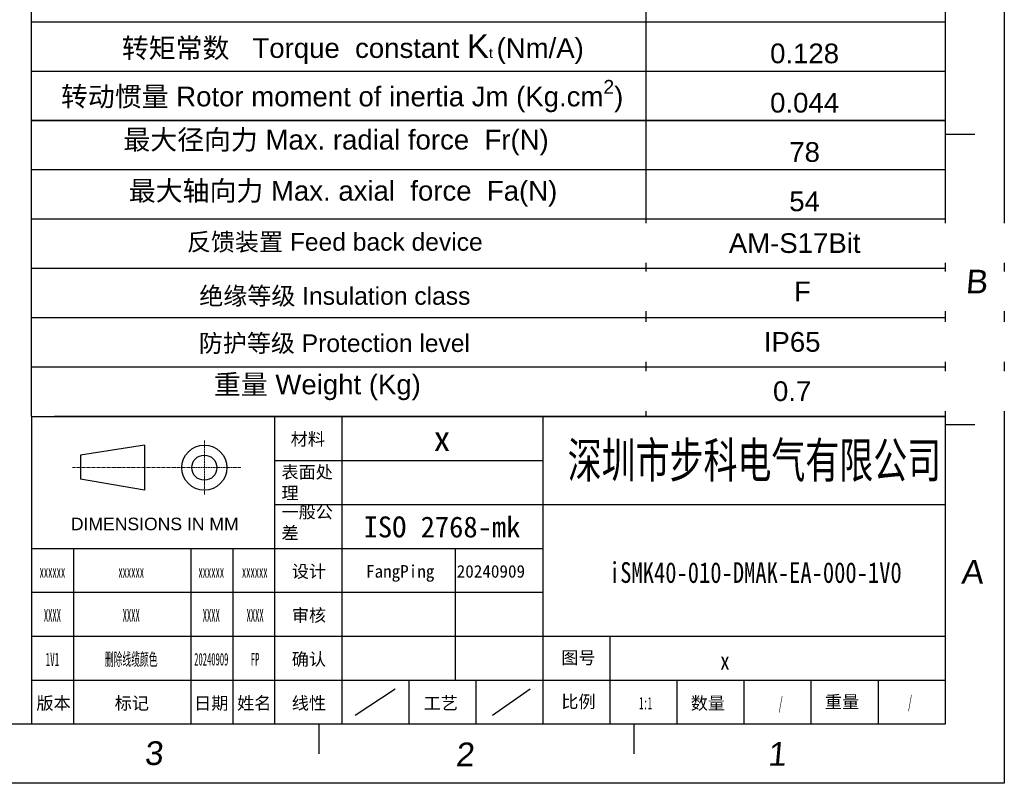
# Model space of a CAD drawing. Header units: millimetres. Extents: x 2798 to 3316, y 1544 to 1917.
# Tile 22 of 23: x 3121 to 3316, y 1544 to 1696. Entities that reach past the tile are written whole.
import ezdxf
from ezdxf.enums import TextEntityAlignment as Align

# ---------------------------------------------------------------- set-up
doc = ezdxf.new("R2010")
doc.units = ezdxf.units.MM
doc.linetypes.add('CENTER', pattern=[0.6, 0.375, -0.075, 0.075, -0.075])
for name, color, linetype in [('01_SOLID', 7, 'Continuous'), ('dimensoin', 7, 'Continuous'), ('RAHMEN025', 7, 'Continuous'), ('图框', 5, 'Continuous'), ('实线', 2, 'Continuous'), ('标注', 4, 'Continuous')]:
    doc.layers.add(name, color=color, linetype=linetype)
doc.layers.add('CENTER', color=1, linetype='CENTER', lineweight=5)
doc.styles.get("Standard").update_dxf_attribs({"font": 'arial_0.ttf'})
doc.styles.add('style1', font='SimSun.ttf', dxfattribs={"height": 5})

# ---------------------------------------------------------------- blocks, each defined once
blk = doc.blocks.new('biaozhuntukuang-08')
for p, q in [((3369.68, -4.99), (3369.68, -41.7)), ((3377.68, -4.99), (3377.68, -41.7)), ((3369.68, -10.24), (3401.68, -10.24)), ((3369.68, -15.48), (3401.68, -15.48)), ((3340.68, -20.73), (3345.68, -20.73)), ((3345.68, -20.73), (3345.68, -41.7)), ((3345.68, -20.73), (3401.68, -20.73)), ((3359.68, -20.73), (3359.68, -41.7)), ((3364.68, -20.73), (3364.68, -41.7)), ((3391.21, -20.73), (3391.21, -36.46)), ((3340.68, -25.97), (3345.68, -25.97)), ((3345.68, -25.97), (3401.68, -25.97)), ((3340.68, -31.21), (3401.68, -31.21)), ((3409.68, -31.21), (3409.68, -41.7)), ((3385.68, -36.46), (3385.68, -41.7)), ((3393.68, -36.46), (3393.68, -41.7)), ((3417.68, -36.46), (3417.68, -41.7)), ((3425.68, -36.46), (3425.68, -41.7)), ((3433.68, -36.46), (3433.68, -41.7)), ((3441.68, -36.46), (3441.68, -41.7))]:
    blk.add_line(p, q)
at = {"layer": 'CENTER'}
for p, q in [((3361.29, -7.84), (3361.29, -14.36)), ((3365.63, -11.1), (3345.56, -11.1))]:
    blk.add_line(p, q, dxfattribs=at)
at = {"layer": '图框'}
for p, q in [((3449.68, 168.32), (3449.68, -41.7)), ((3340.68, -4.99), (3340.68, -41.7)), ((3340.68, -4.99), (3449.68, -4.99)), ((3401.68, -4.99), (3401.68, -41.7)), ((3401.68, -15.48), (3449.68, -15.48)), ((3401.68, -31.21), (3449.68, -31.21)), ((3340.68, -36.46), (3345.68, -36.46)), ((3345.68, -36.46), (3401.68, -36.46)), ((3401.68, -36.46), (3449.68, -36.46)), ((3449.68, -41.7), (3152.68, -41.7))]:
    blk.add_line(p, q, dxfattribs=at)
at = {"layer": '实线'}
for p, q in [((3354.14, -8.41), (3346.51, -9.6)), ((3354.14, -8.41), (3354.14, -13.79)), ((3346.51, -9.6), (3346.51, -12.47)), ((3354.14, -13.79), (3346.51, -12.47))]:
    blk.add_line(p, q, dxfattribs=at)
for radius in [2.69, 1.5]:
    blk.add_circle((3361.29, -11.1), radius, dxfattribs=at)
at = {"layer": '标注', "color": 1}
for p, q in [((3456.75, 175.39), (3456.75, -48.77)), ((3453.22, 28.66), (3449.68, 28.66)), ((3453.22, -5.99), (3449.68, -5.99)), ((3374.96, -41.7), (3374.96, -45.24)), ((3412.55, -41.7), (3412.55, -45.24)), ((3456.75, -48.77), (3145.61, -48.77))]:
    blk.add_line(p, q, dxfattribs=at)
at = {"layer": '标注'}
for p, q in [((3379.28, -40.65), (3384.08, -37.51)), ((3395.66, -40.65), (3400.17, -37.51))]:
    blk.add_line(p, q, dxfattribs=at)
at = {"layer": 'RAHMEN025', "style": 'style1'}
blk.add_text('材料', height=1.5, dxfattribs=at).set_placement((3371.59, -8.44))
at = {"layer": 'RAHMEN025', "char_height": 1.5, "attachment_point": 1, "style": 'style1'}
for s, insert, width in [('表面处理{\\fArial|b0|i0|c0|p34;}', (3370.49, -10.88), 6.2824), ('一般公差', (3370.49, -15.64), 6.2824), ('{\\fArial|b0|i0|c0|p32;DIMENSIONS IN MM}', (3345.36, -17.07), 20.7228)]:
    blk.add_mtext(s, dxfattribs=dict(at, insert=insert, width=width))
at = {"layer": 'RAHMEN025', "style": 'style1', "flags": 4}
for tag, p in [('设计', (3373.77, -23.48)), ('设计人', (3384.66, -23.48)), ('设计日期', (3395.48, -23.48)), ('审核', (3373.77, -28.72)), ('审核人', (3384.66, -28.72)), ('审核日期', (3395.48, -28.72)), ('图号', (3405.93, -33.78)), ('确认', (3373.77, -33.96)), ('确认人', (3384.66, -33.96)), ('确认日期', (3395.48, -33.96)), ('版本', (3343.3, -39.21)), ('标记', (3352.64, -39.21)), ('日期', (3362.11, -39.21)), ('姓名', (3367.25, -39.21)), ('线性', (3373.77, -39.21)), ('工艺', (3389.51, -39.21)), ('比例', (3405.93, -39.03)), ('数量', (3421.38, -39.21)), ('重量', (3437.39, -39.06))]:
    blk.add_attdef(tag, text='', height=1.5, dxfattribs=at).set_placement(p, align=Align.MIDDLE_CENTER)
at = {"layer": 'RAHMEN025', "color": 5, "style": 'style1', "width": 0.8, "flags": 4}
blk.add_attdef('PARTNUMBER', text='', height=2.12, dxfattribs=at).set_placement((3423.42, -34.16), align=Align.MIDDLE_CENTER)
at = {"layer": '图框', "style": 'style1', "width": 0.5, "flags": 4}
for tag, p in [('MATERIAL', (3389.65, -7.62)), ('SURFACE', (3389.65, -12.97)), ('GENERAL-TOLERANCE', (3389.65, -18.18)), ('VERSION3', (3343.16, -23.48)), ('MARK3', (3352.56, -23.48)), ('DATE3', (3362.12, -23.48)), ('NAME3', (3367.31, -23.48)), ('VERSION2', (3343.16, -28.72)), ('MARK2', (3352.56, -28.72)), ('DATE2', (3362.12, -28.72)), ('NAME2', (3367.35, -28.72)), ('VERSION1', (3343.16, -33.96)), ('MARK1', (3352.56, -33.96)), ('DATE1', (3362.12, -33.96)), ('NAME1', (3367.35, -33.96)), ('SCALE', (3413.95, -39.21)), ('QUANTITY', (3430.07, -39.21)), ('WEIGHT', (3445.5, -39.08))]:
    blk.add_attdef(tag, text='', height=1.5, dxfattribs=at).set_placement(p, align=Align.MIDDLE_CENTER)
at = {"layer": '图框', "style": 'style1'}
for tag, width, p in [('深圳步进科技有限公司', 0.6, (3426.93, -10.11)), ('PARTNAME', 0.8, (3427.04, -23.57))]:
    blk.add_attdef(tag, text='', height=4.24, dxfattribs=dict(at, width=width)).set_placement(p, align=Align.MIDDLE)
at = {"layer": '标注', "color": 1, "oblique": 5}
for s, p in [('B', (3452.09, 9.7)), ('A', (3451.58, -24.95)), ('3', (3354.13, -46.59)), ('2', (3391.25, -46.74)), ('1', (3428.5, -46.68))]:
    blk.add_text(s, height=2.83, dxfattribs=at).set_placement(p)

msp = doc.modelspace()

# ---------------------------------------------------------------- linework, layer by layer
at = {"color": 1}
msp.add_line((3123.12676, 1616.9983), (3123.1268, 1793.39828), dxfattribs=at)
at = {"layer": '01_SOLID', "color": 3}
for p, q in [((3245.28095, 1695.39826), (3245.28095, 1714.99828)), ((3245.28091, 1695.3983), (3245.28091, 1705.1983)), ((3245.28091, 1685.5983), (3245.28091, 1695.3983)), ((3245.28095, 1685.59828), (3245.28095, 1695.39828)), ((3245.28091, 1675.7983), (3245.28091, 1685.5983)), ((3245.28092, 1675.7983), (3245.28092, 1685.5983)), ((3245.28091, 1665.9983), (3245.28091, 1675.7983)), ((3245.28092, 1665.9983), (3245.28092, 1675.7983)), ((3245.28091, 1626.79831), (3245.28091, 1665.9983)), ((3245.28092, 1656.1983), (3245.28092, 1665.9983)), ((3245.28091, 1616.9983), (3245.28091, 1626.7983))]:
    msp.add_line(p, q, dxfattribs=at)
at = {"layer": 'dimensoin', "color": 2, "lineweight": 25}
for p, q in [((3304.65166, 1695.39828), (3123.12677, 1695.39828)), ((3304.65166, 1685.59828), (3123.12677, 1685.59828)), ((3304.65171, 1675.7983), (3123.12676, 1675.7983)), ((3304.65167, 1675.79829), (3123.12676, 1675.79829)), ((3123.12676, 1675.79829), (3304.65168, 1675.79829)), ((3123.12676, 1675.79829), (3304.65168, 1675.79829)), ((3304.65166, 1675.79829), (3123.12677, 1675.79829)), ((3304.65166, 1675.79829), (3123.12677, 1675.79829)), ((3304.65166, 1665.99829), (3123.12676, 1665.99829)), ((3304.65167, 1665.99829), (3123.12676, 1665.99829)), ((3304.65166, 1656.19829), (3123.12675, 1656.19829)), ((3304.65166, 1656.19829), (3123.12675, 1656.19829)), ((3304.65166, 1656.19829), (3123.12675, 1656.19829)), ((3304.65171, 1656.19832), (3123.12676, 1656.19832)), ((3304.65171, 1656.1983), (3123.12676, 1656.1983)), ((3304.65172, 1656.1983), (3123.12676, 1656.1983)), ((3304.65167, 1656.19829), (3123.12676, 1656.19829)), ((3304.65168, 1656.19829), (3123.12676, 1656.19829)), ((3304.65167, 1646.39831), (3123.12676, 1646.39831)), ((3304.65165, 1636.5983), (3123.12675, 1636.5983)), ((3304.65165, 1636.5983), (3123.12675, 1636.5983)), ((3304.65165, 1636.5983), (3123.12675, 1636.5983)), ((3304.65171, 1636.59832), (3123.12676, 1636.59832)), ((3304.65171, 1636.59832), (3123.12676, 1636.59832)), ((3304.65167, 1636.5983), (3123.12676, 1636.5983)), ((3304.65167, 1636.5983), (3123.12676, 1636.5983)), ((3304.65166, 1636.5983), (3123.12676, 1636.5983)), ((3304.65171, 1626.79831), (3123.12676, 1626.79831)), ((3304.65201, 1616.9983), (3127.68095, 1616.9983))]:
    msp.add_line(p, q, dxfattribs=at)

# ---------------------------------------------------------------- block references
at = {"layer": '标注'}
ref = msp.add_blockref('biaozhuntukuang-08', (-2440.33901, 1625.3136), dxfattribs=dict(at, xscale=1.665369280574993, yscale=1.665369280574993, zscale=1.665369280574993))
ref.add_attrib('PARTNAME', 'iSMK40-010-DMAK-EA-000-1V0', dxfattribs={"layer": '图框', "height": 4.1120229, "style": 'style1', "width": 0.8}).set_placement((3266.95045, 1586.06635), align=Align.MIDDLE)
ref.add_attrib('比例', '比例', dxfattribs={"layer": 'RAHMEN025', "height": 2.498054, "style": 'style1'}).set_placement((3231.79135, 1560.32166), align=Align.MIDDLE_CENTER)
ref.add_attrib('图号', '图号', dxfattribs={"layer": 'RAHMEN025', "height": 2.498054, "style": 'style1'}).set_placement((3231.79135, 1569.05511), align=Align.MIDDLE_CENTER)
ref.add_attrib('VERSION1', '1V1', dxfattribs={"layer": '图框', "height": 2.664591, "style": 'style1', "width": 0.5}).set_placement((3127.25834, 1568.74956), align=Align.MIDDLE_CENTER)
ref.add_attrib('版本', '版本', dxfattribs={"layer": 'RAHMEN025', "height": 2.498054, "style": 'style1'}).set_placement((3127.4837, 1560.01611), align=Align.MIDDLE_CENTER)
ref.add_attrib('NAME1', 'FP', dxfattribs={"layer": '图框', "height": 2.498054, "style": 'style1', "width": 0.5}).set_placement((3167.53751, 1568.74956), align=Align.MIDDLE_CENTER)
ref.add_attrib('DATE1', '20240909', dxfattribs={"layer": '图框', "height": 2.498054, "style": 'style1', "width": 0.5}).set_placement((3158.82956, 1568.74956), align=Align.MIDDLE_CENTER)
ref.add_attrib('日期', '日期', dxfattribs={"layer": 'RAHMEN025', "height": 2.498054, "style": 'style1'}).set_placement((3158.81498, 1560.01611), align=Align.MIDDLE_CENTER)
ref.add_attrib('确认', '确认', dxfattribs={"layer": 'RAHMEN025', "height": 2.498054, "style": 'style1'}).set_placement((3178.23436, 1568.74956), align=Align.MIDDLE_CENTER)
ref.add_attrib('PARTNUMBER', 'x', dxfattribs={"layer": 'RAHMEN025', "color": 5, "height": 3.53296, "style": 'style1', "width": 0.8}).set_placement((3260.91161, 1568.42304), align=Align.MIDDLE_CENTER)
ref.add_attrib('数量', '数量', dxfattribs={"layer": 'RAHMEN025', "height": 2.498054, "style": 'style1'}).set_placement((3257.51578, 1560.01611), align=Align.MIDDLE_CENTER)
ref.add_attrib('QUANTITY', '/', dxfattribs={"layer": '图框', "height": 2.49805, "style": 'style1', "width": 0.5}).set_placement((3271.98816, 1560.01611), align=Align.MIDDLE_CENTER)
ref.add_attrib('深圳步进科技有限公司', '深圳市步科电气有限公司', dxfattribs={"layer": '图框', "height": 7.0659239, "style": 'style1', "width": 0.7}).set_placement((3266.77059, 1608.48192), align=Align.MIDDLE)
ref.add_attrib('MARK1', '删除线缆颜色', dxfattribs={"layer": '图框', "height": 2.498054, "style": 'style1', "width": 0.5}).set_placement((3142.91808, 1568.74956), align=Align.MIDDLE_CENTER)
ref.add_attrib('标记', '标记', dxfattribs={"layer": 'RAHMEN025', "height": 2.498054, "style": 'style1'}).set_placement((3143.03846, 1560.01611), align=Align.MIDDLE_CENTER)
ref.add_attrib('姓名', '姓名', dxfattribs={"layer": 'RAHMEN025', "height": 2.498054, "style": 'style1'}).set_placement((3167.37086, 1560.01611), align=Align.MIDDLE_CENTER)
ref.add_attrib('审核', '审核', dxfattribs={"layer": 'RAHMEN025', "height": 2.498054, "style": 'style1'}).set_placement((3178.23436, 1577.48301), align=Align.MIDDLE_CENTER)
ref.add_attrib('设计', '设计', dxfattribs={"layer": 'RAHMEN025', "height": 2.498054, "style": 'style1'}).set_placement((3178.23436, 1586.21646), align=Align.MIDDLE_CENTER)
ref.add_attrib('VERSION2', 'XXXX', dxfattribs={"layer": '图框', "height": 2.498054, "style": 'style1', "width": 0.5}).set_placement((3127.25834, 1577.48301), align=Align.MIDDLE_CENTER)
ref.add_attrib('NAME2', 'XXXX', dxfattribs={"layer": '图框', "height": 2.498054, "style": 'style1', "width": 0.5}).set_placement((3167.53751, 1577.48301), align=Align.MIDDLE_CENTER)
ref.add_attrib('DATE2', 'XXXX', dxfattribs={"layer": '图框', "height": 2.498054, "style": 'style1', "width": 0.5}).set_placement((3158.82956, 1577.48301), align=Align.MIDDLE_CENTER)
ref.add_attrib('MARK2', 'XXXX', dxfattribs={"layer": '图框', "height": 2.498054, "style": 'style1', "width": 0.5}).set_placement((3142.91808, 1577.48301), align=Align.MIDDLE_CENTER)
ref.add_attrib('VERSION3', 'xxxxxx', dxfattribs={"layer": '图框', "height": 2.498054, "style": 'style1', "width": 0.5}).set_placement((3127.25834, 1586.21646), align=Align.MIDDLE_CENTER)
ref.add_attrib('NAME3', 'xxxxxx', dxfattribs={"layer": '图框', "height": 2.498054, "style": 'style1', "width": 0.5}).set_placement((3167.47387, 1586.21646), align=Align.MIDDLE_CENTER)
ref.add_attrib('DATE3', 'xxxxxx', dxfattribs={"layer": '图框', "height": 2.498054, "style": 'style1', "width": 0.5}).set_placement((3158.82956, 1586.21646), align=Align.MIDDLE_CENTER)
ref.add_attrib('MARK3', 'xxxxxx', dxfattribs={"layer": '图框', "height": 2.498054, "style": 'style1', "width": 0.5}).set_placement((3142.91808, 1586.21646), align=Align.MIDDLE_CENTER)
ref.add_attrib('MATERIAL', 'x', dxfattribs={"layer": '图框', "height": 4.99611, "style": 'style1'}).set_placement((3204.68349, 1612.63158), align=Align.MIDDLE_CENTER)
ref.add_attrib('GENERAL-TOLERANCE', 'ISO 2768-mk', dxfattribs={"layer": '图框', "height": 4.1634232, "style": 'style1'}).set_placement((3204.68349, 1595.04216), align=Align.MIDDLE_CENTER)
ref.add_attrib('工艺', '工艺', dxfattribs={"layer": 'RAHMEN025', "height": 2.498054, "style": 'style1'}).set_placement((3204.44717, 1560.01611), align=Align.MIDDLE_CENTER)
ref.add_attrib('SCALE', '1:1', dxfattribs={"layer": '图框', "height": 2.498054, "style": 'style1', "width": 0.5}).set_placement((3245.15217, 1560.01611), align=Align.MIDDLE_CENTER)
ref.add_attrib('重量', '重量', dxfattribs={"layer": 'RAHMEN025', "height": 2.498054, "style": 'style1'}).set_placement((3284.18053, 1560.26852), align=Align.MIDDLE_CENTER)
ref.add_attrib('WEIGHT', '/', dxfattribs={"layer": '图框', "height": 2.49805, "style": 'style1', "width": 0.5}).set_placement((3297.6865, 1560.22646), align=Align.MIDDLE_CENTER)
ref.add_attrib('设计人', 'FangPing', dxfattribs={"layer": 'RAHMEN025', "height": 2.498054, "style": 'style1'}).set_placement((3196.36494, 1586.21646), align=Align.MIDDLE_CENTER)
ref.add_attrib('设计日期', '20240909', dxfattribs={"layer": 'RAHMEN025', "height": 2.498054, "style": 'style1'}).set_placement((3214.39478, 1586.21646), align=Align.MIDDLE_CENTER)
ref.add_attrib('线性', '线性', dxfattribs={"layer": 'RAHMEN025', "height": 2.498054, "style": 'style1'}).set_placement((3178.23436, 1560.01611), align=Align.MIDDLE_CENTER)

# ---------------------------------------------------------------- texts
at = {"layer": '01_SOLID', "color": 3, "attachment_point": 5}
for s, insert, char_height, width in [('转矩常数   Torque  constant {\\H1.2x;K\\H0.4167x;t \\H2x;(Nm/A)}', (3186.96235, 1690.02936), 3.92, 195.786091), ('0.128', (3276.73821, 1689.13715), 3.92, 195.786091), ('\\A1;转动惯量 Rotor moment of inertia Jm (Kg.cm{\\H0.7x;\\S2^  ;\\H1.429x;)}', (3184.83075, 1680.598), 3.92, 195.786091), ('0.044', (3276.73821, 1679.33715), 3.92, 195.786091), ('最大径向力 Max. radial force  Fr(N)', (3183.61726, 1671.42517), 3.92, 195.786091), ('78', (3276.73821, 1669.53715), 3.92, 195.786091), ('最大轴向力 Max. axial  force  Fa(N)', (3185.01271, 1661.27391), 3.92, 195.786091), ('54', (3276.73821, 1659.73715), 3.92, 195.786091), ('反馈装置 Feed back device', (3183.38227, 1651.49618), 3.5, 80.5), ('绝缘等级 Insulation class', (3183.38227, 1640.76157), 3.5, 80.5), ('防护等级 Protection level', (3183.29448, 1631.37288), 3.5, 80.5), ('重量 Weight (Kg)', (3179.91811, 1622.77644), 3.92, 195.786091)]:
    msp.add_mtext(s, dxfattribs=dict(at, insert=insert, char_height=char_height, width=width))

# ---------------------------------------------------------------- next in the draw order: texts
at = {"layer": '01_SOLID', "color": 3, "char_height": 3.92, "width": 195.786091, "attachment_point": 5, "bg_fill": 2}
for s, insert in [('AM-S17Bit', (3274.76752, 1651.43509)), ('F', (3276.31401, 1641.85796)), ('IP65', (3274.26539, 1631.7983)), ('0.7', (3274.26539, 1621.9983))]:
    msp.add_mtext(s, dxfattribs=dict(at, insert=insert))

doc.saveas('drawing.dxf')
